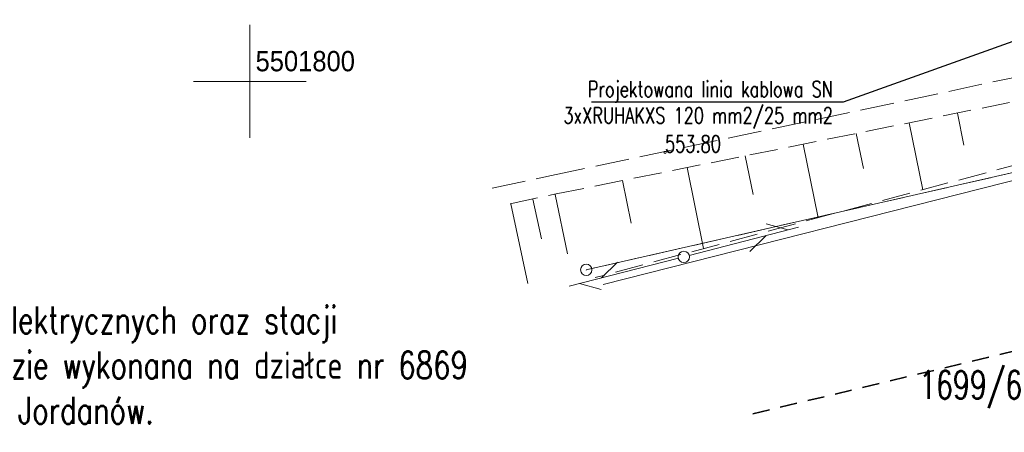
# Model space of a CAD drawing. Header units: metres. Extents: x 7419523 to 7420002, y 5501748 to 5502002.
# Tile 4 of 31: x 7419640 to 7419683, y 5501784 to 5501803. Entities that reach past the tile are written whole.
import ezdxf
from ezdxf import colors
from ezdxf.entities.mleader import LeaderData, LeaderLine
from ezdxf.enums import TextEntityAlignment as Align
from ezdxf.math import Vec2, Vec3

# ---------------------------------------------------------------- set-up
doc = ezdxf.new("R2010")
doc.units = ezdxf.units.M
doc.header["$MEASUREMENT"] = 0
for name, pattern in [('1', [0]), ('1_4', [2.5, 1.5, -1]), ('4', [2.5, 1.5, -1]), ('GDE', [0]), ('GUK', [2, 1.5, -0.5]), ('KOU', [2, 1.5, -0.5]), ('UPT', [0]), ('WSQ', [1.75, 1.25, -0.5])]:
    doc.linetypes.add(name, pattern=pattern)
doc.layers.get('0').update_dxf_attribs({"color": 250, "linetype": 'CONTINUOUS', "lineweight": 100})
for name, color, linetype, lineweight in [('Dzialki', 7, 'GDE', 18), ('Instalpoint Linia SN', 1, 'CONTINUOUS', 30), ('mpzp', 232, '1_4', 35), ('Numery_dzialek', 7, 'CONTINUOUS', 20), ('OTR_T_0', 7, 'CONTINUOUS', 18), ('Podzial_sekcyjny_krzyze', 7, '1', 0), ('Punkty', 7, 'CONTINUOUS', 18), ('SDRPK_L_1', 7, 'KOU', 18), ('WUKPS_L_2', 7, '4', 18)]:
    doc.layers.add(name, color=color, linetype=linetype, lineweight=lineweight)
for name, color, linetype, lineweight, true_color in [('Kontury', 7, 'GUK', 18, 0x008000), ('PARSI', 7, 'CONTINUOUS', 20, 0x0a0909), ('UTTPA_T_2', 7, 'CONTINUOUS', 18, 0xff8000), ('UTTPO_L_0', 7, '1', 18, 0xb56c64)]:
    doc.layers.add(name, color=color, linetype=linetype, lineweight=lineweight, true_color=true_color)
doc.layers.add('PWYMIAR', color=7, linetype='CONTINUOUS')
doc.styles.get("Standard").update_dxf_attribs({"font": 'Simplex.SHX', "width": 0.75})
doc.styles.add('WYMIAR', font='arial.ttf', dxfattribs={"width": 0.9, "height": 0.9})

# ---------------------------------------------------------------- blocks, each defined once
blk = doc.blocks.new('EGBP04_02')
at = {"linetype": 'Continuous'}
blk.add_circle((0, 0), 0.25, dxfattribs=at)
blk = doc.blocks.new('2_OTRS')
at = {"linetype": 'Continuous'}
blk.add_circle((0, 0), 0.045, dxfattribs=at)
blk = doc.blocks.new('6_PLT')
at = {"linetype": 'Continuous'}
for p, q in [((3.9, 0.5), (4.76605, 0)), ((0.25, 0), (5.25, 0)), ((3.76605, 0), (2.9, -0.5))]:
    blk.add_line(p, q, dxfattribs=at)
blk = doc.blocks.new('6_SLS')
at = {"linetype": 'Continuous'}
blk.add_circle((0, 0), 0.25, dxfattribs=at)
blk = doc.blocks.new('mzsk01')
at = {"layer": 'PARSI'}
for p, q in [((0, -5), (0, 5)), ((5, 0), (-5, 0))]:
    blk.add_line(p, q, dxfattribs=at)

msp = doc.modelspace()

# ---------------------------------------------------------------- linework, layer by layer
at = {"layer": 'Dzialki'}
for p, q in [((7419688.68, 5501797.07), (7419664.91, 5501791.66)), ((7419664.91, 5501791.66), (7419664.90372, 5501791.65865)), ((7419664.91233, 5501791.65118), (7419664.91, 5501791.66))]:
    msp.add_line(p, q, dxfattribs=at)
at = {"layer": 'Kontury'}
for p, q in [((7419688.68, 5501797.07), (7419664.91, 5501791.66)), ((7419664.91, 5501791.66), (7419664.90372, 5501791.65865))]:
    msp.add_line(p, q, dxfattribs=at)
at = {"layer": 'mpzp', "ltscale": 0.5}
msp.add_lwpolyline([(7419672.29504, 5501785.28499), (7419760.59642, 5501806.44913)], dxfattribs=at)
at = {"layer": 'Podzial_sekcyjny_krzyze'}
for p, q in [((7419650, 5501797.5), (7419650, 5501802.5)), ((7419647.5, 5501800), (7419652.5, 5501800))]:
    msp.add_line(p, q, dxfattribs=at)
at = {"layer": 'Podzial_sekcyjny_krzyze', "color": 7}
for p, q in [((7419650, 5501797.5), (7419650, 5501802.5)), ((7419647.5, 5501800), (7419652.5, 5501800))]:
    msp.add_line(p, q, dxfattribs=at)
at = {"layer": 'SDRPK_L_1', "linetype": 'KOU'}
for p, q in [((7419663.37, 5501795.84), (7419690.49871, 5501801.57419)), ((7419660.73669, 5501795.27245), (7419663.37, 5501795.84))]:
    msp.add_line(p, q, dxfattribs=at)
at = {"layer": 'UTTPO_L_0', "linetype": 'UPT'}
msp.add_line((7419665.65346, 5501791.00845), (7419686.88748, 5501796.39859), dxfattribs=at)
at = {"layer": 'WUKPS_L_2', "linetype": 'WSQ'}
for p, q in [((7419663.58, 5501795.02), (7419690.61391, 5501800.46529)), ((7419687.70021, 5501797.31979), (7419665.30253, 5501791.31279)), ((7419661.52989, 5501794.58456), (7419663.58, 5501795.02))]:
    msp.add_line(p, q, dxfattribs=at)
at = {"layer": 'WUKPS_L_2', "linetype": '1'}
for p, q in [((7419681.64319, 5501797.18625), (7419681.35818, 5501798.6019)), ((7419679.82519, 5501795.20616), (7419679.2279, 5501798.17302)), ((7419677.19094, 5501796.14155), (7419676.87724, 5501797.69978)), ((7419675.1841, 5501793.9605), (7419674.52657, 5501797.22653)), ((7419672.30077, 5501794.9941), (7419671.95554, 5501796.70892)), ((7419670.10791, 5501792.59806), (7419669.3845, 5501796.19131)), ((7419666.89969, 5501793.72677), (7419666.51964, 5501795.61455)), ((7419663.52348, 5501794.99968), (7419664.07895, 5501792.37392)), ((7419661.56678, 5501794.58575), (7419662.31488, 5501791.04945)), ((7419662.54513, 5501794.79272), (7419662.91875, 5501793.02658))]:
    msp.add_line(p, q, dxfattribs=at)

# ---------------------------------------------------------------- block references
at = {"layer": 'OTR_T_0'}
msp.add_blockref('2_OTRS', (7419668.4, 5501796.86), dxfattribs=at)
at = {"layer": 'PARSI', "color": 7, "ltscale": 0.5, "xscale": 0.5, "yscale": 0.5, "zscale": 0.5}
msp.add_blockref('mzsk01', (7419650, 5501800), dxfattribs=at)
at = {"layer": 'Punkty'}
msp.add_blockref('EGBP04_02', (7419664.91, 5501791.66), dxfattribs=at)
at = {"layer": 'UTTPA_T_2'}
for rotation in [14.52894981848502, 194.2204761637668]:
    msp.add_blockref('6_PLT', (7419669.23356, 5501792.23147), dxfattribs=dict(at, rotation=rotation))
msp.add_blockref('6_SLS', (7419669.23356, 5501792.23147), dxfattribs=at)

# ---------------------------------------------------------------- texts
at = {"layer": 'Instalpoint Linia SN', "color": 1, "linetype": 'ByBlock', "insert": (7419625.61067, 5501790.04253), "char_height": 1.2, "attachment_point": 1}
msp.add_mtext_dynamic_manual_height_columns('{\\Fsimplex|c238;Zabudowa ładowarek elektrycznych oraz stacji transformatorowej będzie wykonana na działce nr 6869 obręb Naprawa Gmina Jordanów.}', width=38.9072687, gutter_width=12.5, heights=[0], dxfattribs=at)
at = {"layer": 'Numery_dzialek', "width": 0.7}
msp.add_text('1699/6', height=1.25, dxfattribs=at).set_placement((7419679.66051, 5501787.19465), align=Align.TOP_LEFT)
at = {"layer": 'OTR_T_0', "lineweight": 9, "width": 0.7}
msp.add_text('553.80', height=0.75, dxfattribs=at).set_placement((7419668.4, 5501796.86))
at = {"layer": 'PWYMIAR', "style": 'WYMIAR', "width": 0.9}
msp.add_text('5501800', height=0.9, dxfattribs=at).set_placement((7419650.25, 5501800.18), align=Align.BOTTOM_LEFT)

# ---------------------------------------------------------------- leaders
at = {"layer": 'Instalpoint Linia SN', "color": 1, "linetype": 'ByBlock'}
ml = msp.add_multileader_mtext('Standard', dxfattribs=at)
ml.set_content('{\\Fsimplex|c238;Projektowana linia kablowa SN \\P3xXRUHAKXS 120 mm2/25 mm2}', color=1)
ml.set_leader_properties()
ml.build(insert=Vec2(0, 0))
ml.multileader.update_dxf_attribs({"text_right_attachment_type": 6, "dogleg_length": 0.36, "arrow_head_size": 0.18})
ctx = ml.context
ctx.base_point, ctx.char_height, ctx.arrow_head_size, ctx.landing_gap_size, ctx.plane_origin = Vec3(7419662.40234, 5501799.54409), 0.7, 0.18, 0.09, Vec3(7419685.97034, 5501802.53724)
ctx.right_attachment, ctx.text_align_type = 6, 2
notes = []
notes.append((ctx, [(0, (1, 1, 0), (7419676.29234, 5501799.07742), (-1, 0), 0.36, [(0, [(7419685.97034, 5501802.53724)], 0, [])])]))
ctx.mtext.insert, ctx.mtext.alignment, ctx.mtext.flow_direction = Vec3(7419675.84234, 5501800.01076), 3, 5
for ctx, leaders in notes:
    for number, flags, end, landing, length, lines in leaders:
        leader = LeaderData()
        leader.index, (leader.has_last_leader_line, leader.has_dogleg_vector, leader.attachment_direction) = number, flags
        leader.last_leader_point, leader.dogleg_vector, leader.dogleg_length = Vec3(end), Vec3(landing), length
        for number, points, colour, breaks in lines:
            line = LeaderLine()
            line.index, line.vertices, line.color, line.breaks = number, Vec3.list(points), colors.encode_raw_color(colour), breaks
            leader.lines.append(line)
        ctx.leaders.append(leader)

doc.saveas('drawing.dxf')
